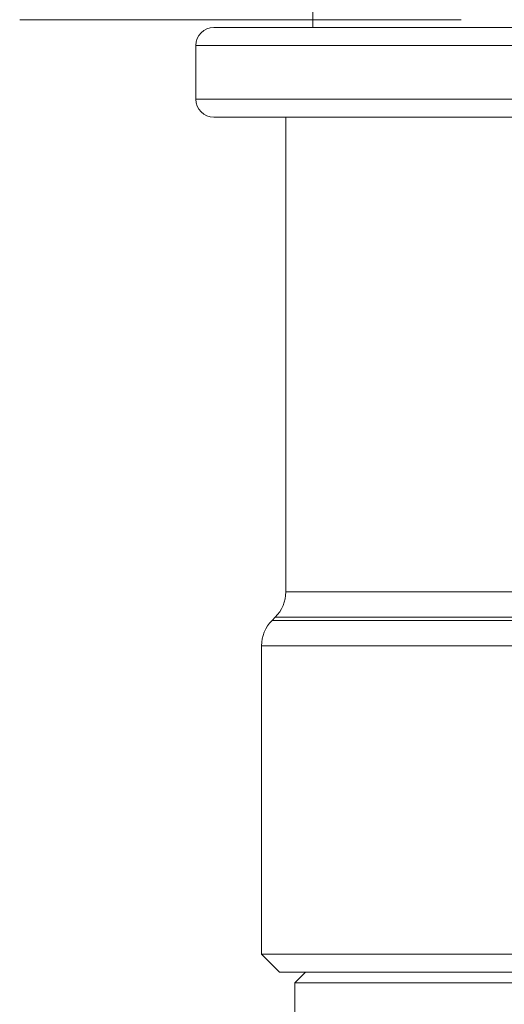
# Model space of a CAD drawing. Header units: centimetres. Extents: x -122 to 72759, y 3298 to 43172.
# Tile 221 of 243: x 31923.34 to 31924.66, y 17183.03 to 17185.71. Entities that reach past the tile are written whole.
import ezdxf

# ---------------------------------------------------------------- set-up
doc = ezdxf.new("R2010")
doc.units = ezdxf.units.CM
doc.header["$MEASUREMENT"] = 0
doc.linetypes.add('DASHSPACE', pattern=[30, 12, -18])
doc.layers.get('0').update_dxf_attribs({"lineweight": 5})

# ---------------------------------------------------------------- blocks, each defined once
blk = doc.blocks.new('G$C87052DC9')
at = {"color": 7, "lineweight": 13}
for p, q in [((-38, -42.6715), (-38, -42.3715)), ((-30.3136, -42.6715), (-38.6875, -42.6715)), ((-30.1886, -42.7965), (-38.8125, -42.7965)), ((-38.8125, -43.1715), (-38.8125, -42.7965)), ((-30.1886, -43.1715), (-38.8125, -43.1715)), ((-30.3136, -43.2965), (-38.6875, -43.2965)), ((-38.1875, -46.5992), (-38.1875, -43.2965)), ((-38.1875, -46.5992), (-37.7361, -46.5992)), ((-31.3193, -46.5992), (-37.7361, -46.5992)), ((-38.2607, -46.7759), (-38.283, -46.7982)), ((-38.283, -46.7982), (-37.8199, -46.7982)), ((-38.2607, -46.7759), (-37.8003, -46.7759)), ((-37.8199, -46.7982), (-31.2262, -46.7982)), ((-31.2562, -46.7759), (-37.8003, -46.7759)), ((-38.3562, -46.975), (-37.8842, -46.975)), ((-38.3562, -49.1215), (-38.3562, -46.975)), ((-37.8842, -46.975), (-31.0408, -46.975)), ((-37.8842, -49.1215), (-38.3562, -49.1215)), ((-38.2312, -49.2465), (-38.3562, -49.1215)), ((-31.1158, -49.1215), (-37.8842, -49.1215)), ((-38.2312, -49.2465), (-31.2255, -49.2465)), ((-38.05, -49.2465), (-38.125, -49.3215)), ((-38.125, -49.3215), (-36.2379, -49.3215)), ((-38.125, -49.3215), (-38.125, -49.5465))]:
    blk.add_line(p, q, dxfattribs=at)
at = {"color": 7, "linetype": 'DASHSPACE', "lineweight": 13, "ltscale": 0.255964}
blk.add_line((-40.038, -42.6177), (-29.7995, -42.6177), dxfattribs=at)
at = {"color": 7, "lineweight": 13}
for centre, radius, start, end in [((-38.6875, -42.7965), 0.125, 90, 180), ((-38.6875, -43.1715), 0.125, 180, 270), ((-38.4375, -46.5992), 0.25, 315, 360), ((-38.1062, -46.975), 0.25, 135, 180)]:
    blk.add_arc(centre, radius, start, end, dxfattribs=at)

msp = doc.modelspace()

# ---------------------------------------------------------------- block references
at = {"xscale": 0.3907495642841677, "yscale": 0.3907495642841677, "zscale": 0.3907495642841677}
msp.add_blockref('G$C87052DC9', (31938.98374, 17202.36486), dxfattribs=at)

doc.saveas('drawing.dxf')
